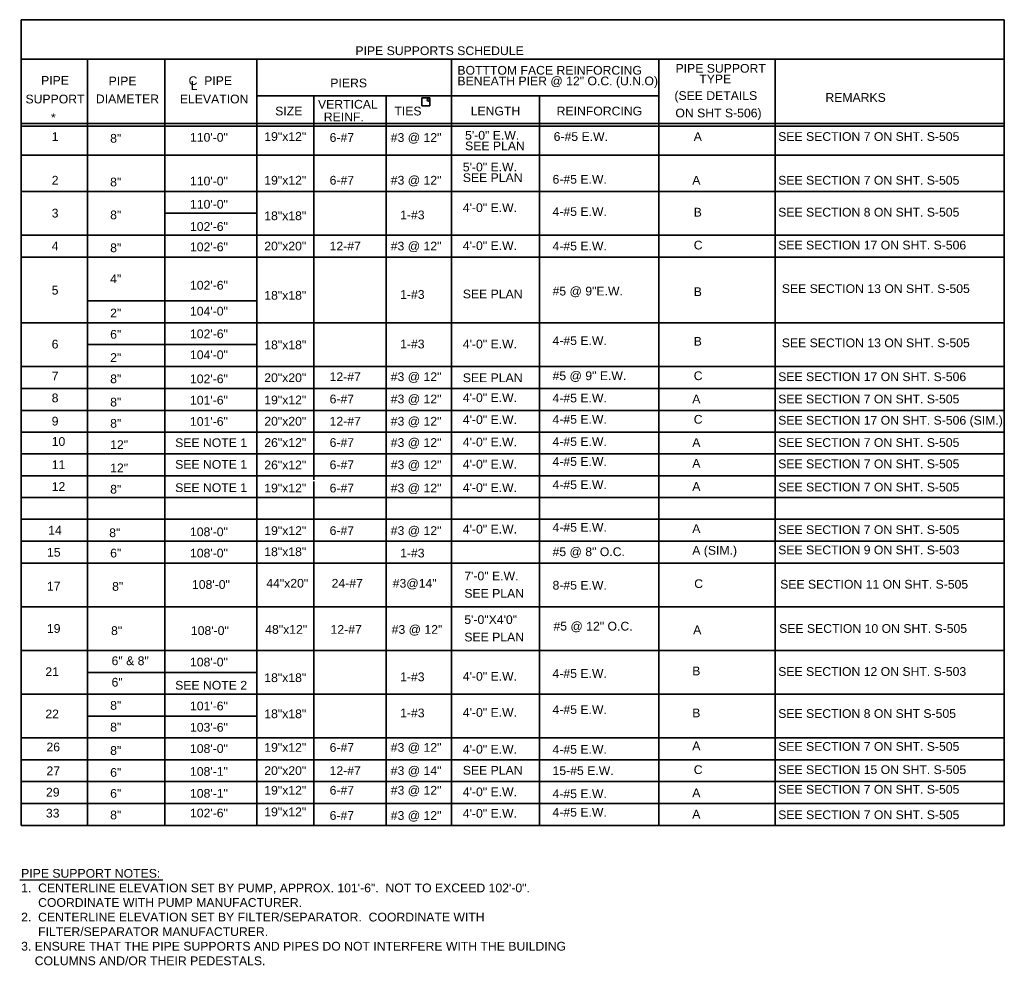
# Model space of a CAD drawing. Extents: x -262 to 414, y -230 to 420.
import ezdxf

# ---------------------------------------------------------------- set-up
doc = ezdxf.new("R2010")
doc.units = 0
doc.header["$MEASUREMENT"] = 0
doc.layers.add('48', color=254, linetype='Continuous', lineweight=18)
doc.layers.add('S-Anno-Legn', color=171, linetype='Continuous', lineweight=35)
doc.styles.add('NOTES', font='romans.shx')

msp = doc.modelspace()

# ---------------------------------------------------------------- linework, layer by layer
at = {"layer": '48', "color": 1, "linetype": 'Continuous', "lineweight": 25}
msp.add_line((-262.19, -170.21), (-163.98, -170.21), dxfattribs=at)
at = {"layer": 'S-Anno-Legn'}
for p, q in [((-261.19, 420.21), (413.52, 420.21)), ((-261.19, 420.21), (-261.19, -132.76)), ((413.52, -132.76), (413.52, 420.21)), ((413.52, 393.19), (-261.19, 393.19)), ((-215.77, 393.19), (-215.77, -132.76)), ((-162.59, 393.19), (-162.59, -132.76)), ((-99.4, -132.76), (-99.4, 393.19)), ((34.18, -132.76), (34.18, 393.19)), ((176.53, 393.19), (176.53, -132.76)), ((256.36, -132.76), (256.36, 393.19)), ((-99.4, 367.96), (176.53, 367.96)), ((-60.34, 104.35), (-60.34, 367.96)), ((-10.8, -132.76), (-10.8, 367.96)), ((13.89, 366.48), (19.37, 366.48)), ((13.89, 361.17), (13.89, 366.48)), ((19.37, 366.48), (19.37, 361.17)), ((94.44, 367.98), (94.44, -132.76)), ((19.37, 361.17), (13.89, 361.17)), ((413.52, 348.89), (-261.19, 348.89)), ((413.52, 347.07), (-261.19, 347.07)), ((413.52, 327.13), (-261.19, 327.13)), ((413.52, 302.25), (-261.19, 302.25)), ((-162.55, 287.34), (-99.4, 287.34)), ((413.52, 272.32), (-261.19, 272.32)), ((413.52, 257.3), (-261.19, 257.3)), ((-215.76, 227.29), (-99.4, 227.29)), ((413.52, 212.26), (-261.19, 212.26)), ((-99.4, 197.22), (-215.77, 197.22)), ((413.52, 182.15), (-261.19, 182.15)), ((413.52, 167.1), (-261.19, 167.1)), ((413.52, 152.07), (-261.19, 152.07)), ((413.52, 137.15), (-261.19, 137.15)), ((413.52, 122.25), (-261.19, 122.25)), ((413.52, 107.21), (-261.19, 107.21)), ((-60.41, 103.37), (-60.41, -132.76)), ((413.52, 92.3), (-261.19, 92.3)), ((413.52, 77.39), (-261.19, 77.39)), ((413.52, 62.34), (-261.19, 62.34)), ((413.52, 47.3), (-261.19, 47.3)), ((-261.19, 17.22), (413.52, 17.22)), ((-261.19, -12.73), (413.52, -12.73)), ((-99.4, -27.77), (-215.77, -27.77)), ((-261.19, -42.74), (413.52, -42.74)), ((-99.41, -57.77), (-215.77, -57.77)), ((-261.19, -72.69), (413.52, -72.69)), ((-261.19, -87.74), (413.52, -87.74)), ((-261.19, -102.67), (413.52, -102.67)), ((-261.19, -117.71), (413.52, -117.71)), ((-261.19, -132.76), (413.52, -132.76))]:
    msp.add_line(p, q, dxfattribs=at)
msp.add_circle((18.37, 365.15), 0.834, dxfattribs=at)

# ---------------------------------------------------------------- texts
at = {"layer": '48', "color": 1, "linetype": 'Continuous', "lineweight": 25, "insert": (-261.19, -162.65), "char_height": 6, "attachment_point": 1, "style": 'NOTES'}
msp.add_mtext('\\fArial|b0|i0|c0|p39;PIPE SUPPORT NOTES:\\P1.  CENTERLINE ELEVATION SET BY PUMP, APPROX. 101\'-6".  NOT TO EXCEED 102\'-0".\\P     COORDINATE WITH PUMP MANUFACTURER.\\P2.  CENTERLINE ELEVATION SET BY FILTER/SEPARATOR.  COORDINATE WITH\\P     FILTER/SEPARATOR MANUFACTURER.\\P3. ENSURE THAT THE PIPE SUPPORTS AND PIPES DO NOT INTERFERE WITH THE BUILDING\\P    COLUMNS AND/OR THEIR PEDESTALS.', dxfattribs=at)
at = {"layer": 'S-Anno-Legn', "char_height": 6, "attachment_point": 1, "style": 'NOTES'}
for s, insert, line_spacing_factor in [('\\fArial|b0|i0|c0|p39;PIPE SUPPORTS SCHEDULE', (-31.79, 401.92), 0.728704), ('\\fArial|b0|i0|c0|p39;BOTTTOM FACE REINFORCING\\PBENEATH PIER @ 12" O.C. (U.N.O)', (38.2, 388.47), 0.731627), ('\\fArial|b0|i0|c0|p39;PIPE SUPPORT \\P       TYPE', (187.89, 389.82), 0.731627), ('\\fArial|b0|i0|c0|p39;PIPE', (-247.48, 381.53), 0.725792), ('\\fArial|b0|i0|c0|p39;PIPE', (-201.12, 381.11), 0.725792), ('\\fArial|b0|i0|c0|p39;C  PIPE', (-146.29, 381.36), 0.725792), ('\\fArial|b0|i0|c0|p39;PIERS', (-49, 379.77), 0.725792), ('\\fArial|b0|i0|c0|p39;L', (-144.79, 378.04), 0.725792), ('\\fArial|b0|i0|c0|p39;(SEE DETAILS ', (187.12, 371.13), 0.734563), ('\\fArial|b0|i0|c0|p39;SUPPORT', (-258.22, 368.75), 0.725792), ('\\fArial|b0|i0|c0|p39;DIAMETER', (-209.89, 368.88), 0.725792), ('\\fArial|b0|i0|c0|p39;ELEVATION', (-152.26, 368.75), 0.725792), ('\\fArial|b0|i0|c0|p39;VERTICAL', (-57.46, 365.15), 0.725792), ('\\fArial|b0|i0|c0|p39;REMARKS', (290.73, 369.8), 0.734563), ('\\fArial|b0|i0|c0|p39;SIZE', (-86.86, 360.5), 0.725792), ('\\fArial|b0|i0|c0|p39;TIES', (-5.05, 360.5), 0.725792), ('\\fArial|b0|i0|c0|p39;LENGTH', (47.32, 360.5), 0.731627), ('\\fArial|b0|i0|c0|p39;REINFORCING', (106.31, 360.5), 0.731627), ('\\fArial|b0|i0|c0|p39;ON SHT S-506)', (187.8, 359.18), 0.734563), ('\\fArial|b0|i0|c0|p39;*', (-240.74, 356.05), 0.725792), ('\\fArial|b0|i0|c0|p39;REINF.', (-53.48, 356.51), 0.725792), ('\\fArial|b0|i0|c0|p39;1', (-240.23, 343.01), 0.725792), ('\\fArial|b0|i0|c0|p39;8"', (-200.1, 341.8), 0.725792), ('\\fArial|b0|i0|c0|p39;110\'-0"', (-145.32, 342.45), 0.728704), ('\\fArial|b0|i0|c0|p39;19"x12"', (-94.33, 343.01), 0.728704), ('\\fArial|b0|i0|c0|p39;6-#7', (-49.49, 342.35), 0.728704), ('\\fArial|b0|i0|c0|p39;#3 @ 12"', (-7.54, 342.35), 0.725792), ('\\fArial|b0|i0|c0|p39;5\'-0" E.W.\\PSEE PLAN', (43.46, 343.89), 0.731627), ('\\fArial|b0|i0|c0|p39;6-#5 E.W.', (104.26, 343.01), 0.734563), ('\\fArial|b0|i0|c0|p39;A', (200.37, 343.01), 0.731627), ('\\fArial|b0|i0|c0|p39;SEE SECTION 7 ON SHT. S-505', (258.35, 343.01), 0.73751), ('\\fArial|b0|i0|c0|p39;5\'-0" E.W. ^JSEE PLAN^J', (41.91, 322.1), 0.731627), ('\\fArial|b0|i0|c0|p39;2', (-240.23, 313.02), 0.728704), ('\\fArial|b0|i0|c0|p39;8"', (-200.1, 311.81), 0.728704), ('\\fArial|b0|i0|c0|p39;110\'-0"', (-145.32, 312.47), 0.731627), ('\\fArial|b0|i0|c0|p39;19"x12"^J', (-94.33, 313.02), 0.728704), ('\\fArial|b0|i0|c0|p39;6-#7', (-49.49, 313.02), 0.728704), ('\\fArial|b0|i0|c0|p39;#3 @ 12"', (-7.54, 313.02), 0.728704), ('\\fArial|b0|i0|c0|p39;6-#5 E.W.', (103.49, 313.68), 0.73751), ('\\fArial|b0|i0|c0|p39;A', (199.37, 313.02), 0.73751), ('\\fArial|b0|i0|c0|p39;SEE SECTION 7 ON SHT. S-505', (258.35, 313.02), 0.73751), ('\\fArial|b0|i0|c0|p39;110\'-0"', (-145.32, 296.53), 0.731627), ('\\fArial|b0|i0|c0|p39;4\'-0" E.W. ^J', (41.91, 294.2), 0.734563), ('\\fArial|b0|i0|c0|p39;4-#5 E.W.', (103.49, 291.52), 0.73751), ('\\fArial|b0|i0|c0|p39;B', (200.37, 291.1), 0.731627), ('\\fArial|b0|i0|c0|p39;SEE SECTION 8 ON SHT. S-505', (258.35, 291.1), 0.740469), ('\\fArial|b0|i0|c0|p39;3', (-240.23, 290.44), 0.728704), ('\\fArial|b0|i0|c0|p39;8"', (-200.1, 289.23), 0.728704), ('\\fArial|b0|i0|c0|p39;18"x18"^J', (-94.33, 288.62), 0.731627), ('\\fArial|b0|i0|c0|p39;1-#3', (-1.11, 289.2), 0.731627), ('\\fArial|b0|i0|c0|p39;102\'-6"', (-145.32, 281.26), 0.731627), ('\\fArial|b0|i0|c0|p39;4', (-240.23, 267.86), 0.728704), ('\\fArial|b0|i0|c0|p39;8"', (-200.1, 266.65), 0.728704), ('\\fArial|b0|i0|c0|p39;102\'-6"', (-145.32, 267.31), 0.731627), ('\\fArial|b0|i0|c0|p39;20"x20"^J', (-94.33, 267.86), 0.731627), ('\\fArial|b0|i0|c0|p39;12-#7', (-49.49, 267.86), 0.731627), ('\\fArial|b0|i0|c0|p39;#3 @ 12"', (-7.54, 267.86), 0.728704), ('\\fArial|b0|i0|c0|p39;4\'-0" E.W. ^J', (41.91, 268.11), 0.734563), ('\\fArial|b0|i0|c0|p39;4-#5 E.W.', (103.49, 267.85), 0.734563), ('\\fArial|b0|i0|c0|p39;C', (200.37, 268.52), 0.73751), ('\\fArial|b0|i0|c0|p39;SEE SECTION 17 ON SHT. S-506', (258.35, 268.52), 0.743439), ('\\fArial|b0|i0|c0|p39;4"', (-200.1, 245.39), 0.728704), ('\\fArial|b0|i0|c0|p39;5', (-240.23, 237.57), 0.728704), ('\\fArial|b0|i0|c0|p39;102\'-6"', (-145.32, 240.99), 0.734563), ('\\fArial|b0|i0|c0|p39;#5 @ 9"E.W.', (103.49, 236.94), 0.740469), ('\\fArial|b0|i0|c0|p39;B', (200.37, 236.52), 0.734563), ('\\fArial|b0|i0|c0|p39;SEE SECTION 13 ON SHT. S-505', (260.84, 238.63), 0.73751), ('\\fArial|b0|i0|c0|p39;18"x18"^J', (-94.33, 234.04), 0.734563), ('\\fArial|b0|i0|c0|p39;1-#3', (-1.11, 234.62), 0.734563), ('\\fArial|b0|i0|c0|p39;SEE PLAN', (41.91, 234.98), 0.740469), ('\\fArial|b0|i0|c0|p39;104\'-0"', (-145.32, 223.19), 0.734563), ('\\fArial|b0|i0|c0|p39;2"', (-200.1, 221.89), 0.728704), ('\\fArial|b0|i0|c0|p39;6"', (-200.1, 207.27), 0.728704), ('\\fArial|b0|i0|c0|p39;102\'-6"', (-145.32, 207.63), 0.734563), ('\\fArial|b0|i0|c0|p39;4-#5 E.W.', (103.49, 202.94), 0.740469), ('\\fArial|b0|i0|c0|p39;6', (-240.23, 200.55), 0.728704), ('\\fArial|b0|i0|c0|p39;18"x18"^J', (-94.33, 200.04), 0.734563), ('\\fArial|b0|i0|c0|p39;1-#3', (-1.11, 200.62), 0.734563), ('\\fArial|b0|i0|c0|p39;4\'-0" E.W. ^J', (41.91, 200.61), 0.73751), ('\\fArial|b0|i0|c0|p39;B', (200.37, 202.52), 0.734563), ('\\fArial|b0|i0|c0|p39;SEE SECTION 13 ON SHT. S-505', (260.84, 201.42), 0.73751), ('\\fArial|b0|i0|c0|p39;2"', (-200.1, 191.33), 0.728704), ('\\fArial|b0|i0|c0|p39;104\'-0"', (-145.32, 193.24), 0.734563), ('\\fArial|b0|i0|c0|p39;7', (-240.23, 178.6), 0.728704), ('\\fArial|b0|i0|c0|p39;8"', (-200.1, 176.71), 0.728704), ('\\fArial|b0|i0|c0|p39;102\'-6"', (-145.32, 176.73), 0.731627), ('\\fArial|b0|i0|c0|p39;20"x20"^J', (-94.33, 177.52), 0.731627), ('\\fArial|b0|i0|c0|p39;12-#7', (-49.49, 178.18), 0.731627), ('\\fArial|b0|i0|c0|p39;#3 @ 12"', (-7.54, 178.18), 0.728704), ('\\fArial|b0|i0|c0|p39;SEE PLAN', (41.91, 177.46), 0.740469), ('\\fArial|b0|i0|c0|p39;#5 @ 9" E.W.', (103.49, 178.83), 0.734563), ('\\fArial|b0|i0|c0|p39;C', (200.37, 178.84), 0.731627), ('\\fArial|b0|i0|c0|p39;SEE SECTION 17 ON SHT. S-506', (258.35, 178.18), 0.740469), ('\\fArial|b0|i0|c0|p39;8', (-240.23, 163.64), 0.728704), ('\\fArial|b0|i0|c0|p39;101\'-6"', (-145.32, 162.11), 0.734563), ('\\fArial|b0|i0|c0|p39;19"x12"^J', (-94.33, 162.24), 0.728704), ('\\fArial|b0|i0|c0|p39;6-#7', (-49.49, 162.9), 0.728704), ('\\fArial|b0|i0|c0|p39;#3 @ 12"', (-7.54, 162.9), 0.728704), ('\\fArial|b0|i0|c0|p39;4\'-0" E.W. ^J', (41.91, 163.74), 0.740469), ('\\fArial|b0|i0|c0|p39;4-#5 E.W.', (103.49, 163.55), 0.734563), ('\\fArial|b0|i0|c0|p39;A', (199.37, 162.9), 0.731627), ('\\fArial|b0|i0|c0|p39;SEE SECTION 7 ON SHT. S-505^J', (258.35, 162.9), 0.73751), ('\\fArial|b0|i0|c0|p39;8"', (-200.1, 160.76), 0.728704), ('\\fArial|b0|i0|c0|p39;4\'-0" E.W. ^J', (41.91, 148.74), 0.740469), ('\\fArial|b0|i0|c0|p39;4-#5 E.W.', (103.49, 148.94), 0.734563), ('\\fArial|b0|i0|c0|p39;C', (200.37, 148.95), 0.731627), ('\\fArial|b0|i0|c0|p39;SEE SECTION 17 ON SHT. S-506 (SIM.)^J', (258.35, 148.29), 0.740469), ('\\fArial|b0|i0|c0|p39;9', (-240.23, 147.68), 0.728704), ('\\fArial|b0|i0|c0|p39;8"', (-200.1, 146.16), 0.728704), ('\\fArial|b0|i0|c0|p39;101\'-6"', (-145.32, 147.49), 0.731627), ('\\fArial|b0|i0|c0|p39;20"x20"^J', (-94.33, 147.63), 0.731627), ('\\fArial|b0|i0|c0|p39;12-#7', (-49.49, 147.63), 0.731627), ('\\fArial|b0|i0|c0|p39;#3 @ 12"', (-7.54, 147.63), 0.728704), ('\\fArial|b0|i0|c0|p39;10', (-240.23, 133.72), 0.728704), ('\\fArial|b0|i0|c0|p39;12"', (-200.1, 131.54), 0.728704), ('\\fArial|b0|i0|c0|p39;SEE NOTE 1', (-155.49, 132.89), 0.731627), ('\\fArial|b0|i0|c0|p39;26"x12"', (-94.33, 133.02), 0.731627), ('\\fArial|b0|i0|c0|p39;6-#7', (-49.49, 133.01), 0.728704), ('\\fArial|b0|i0|c0|p39;#3 @ 12"', (-7.54, 133.01), 0.728704), ('\\fArial|b0|i0|c0|p39;4\'-0" E.W. ^J', (41.91, 133.32), 0.743439), ('\\fArial|b0|i0|c0|p39;4-#5 E.W.', (103.49, 133.66), 0.734563), ('\\fArial|b0|i0|c0|p39;A', (199.37, 133.01), 0.731627), ('\\fArial|b0|i0|c0|p39;SEE SECTION 7 ON SHT. S-505^J', (258.35, 133.01), 0.73751), ('\\fArial|b0|i0|c0|p39;11', (-240.23, 117.76), 0.728704), ('\\fArial|b0|i0|c0|p39;12"', (-200.1, 115.6), 0.728704), ('\\fArial|b0|i0|c0|p39;SEE NOTE 1', (-155.49, 118.01), 0.731627), ('\\fArial|b0|i0|c0|p39;26"x12"', (-94.33, 117.67), 0.731627), ('\\fArial|b0|i0|c0|p39;6-#7', (-49.49, 117.74), 0.728704), ('\\fArial|b0|i0|c0|p39;#3 @ 12"', (-7.54, 117.74), 0.728704), ('\\fArial|b0|i0|c0|p39;4\'-0" E.W. ^J', (41.91, 118.16), 0.743439), ('\\fArial|b0|i0|c0|p39;4-#5 E.W.', (103.49, 119.99), 0.734563), ('\\fArial|b0|i0|c0|p39;A', (199.37, 118.8), 0.731627), ('\\fArial|b0|i0|c0|p39;SEE SECTION 7 ON SHT. S-505^J', (258.35, 118.4), 0.73751), ('\\fArial|b0|i0|c0|p39;12', (-240.23, 102.8), 0.728704), ('\\fArial|b0|i0|c0|p39;SEE NOTE 1', (-155.49, 102.03), 0.731627), ('\\fArial|b0|i0|c0|p39;19"x12"', (-94.33, 101.79), 0.728704), ('\\fArial|b0|i0|c0|p39;6-#7', (-49.49, 101.79), 0.728704), ('\\fArial|b0|i0|c0|p39;#3 @ 12"', (-7.54, 101.79), 0.728704), ('\\fArial|b0|i0|c0|p39;4\'-0" E.W. ^J', (41.91, 102.08), 0.743439), ('\\fArial|b0|i0|c0|p39;4-#5 E.W.', (103.49, 104.04), 0.734563), ('\\fArial|b0|i0|c0|p39;A', (199.37, 102.86), 0.734563), ('\\fArial|b0|i0|c0|p39;SEE SECTION 7 ON SHT. S-505^J', (258.35, 102.45), 0.73751), ('\\fArial|b0|i0|c0|p39;8"', (-200.1, 100.98), 0.728704), ('\\fArial|b0|i0|c0|p39;4-#5 E.W.', (103.49, 74.82), 0.734563), ('\\fArial|b0|i0|c0|p39;14', (-242.61, 72.87), 0.731627), ('\\fArial|b0|i0|c0|p39;8"', (-200.76, 71.1), 0.731627), ('\\fArial|b0|i0|c0|p39;108\'-0"', (-145.32, 71.76), 0.734563), ('\\fArial|b0|i0|c0|p39;19"x12"', (-94.33, 72.57), 0.731627), ('\\fArial|b0|i0|c0|p39;6-#7', (-49.49, 72.57), 0.728704), ('\\fArial|b0|i0|c0|p39;#3 @ 12"', (-7.54, 72.57), 0.728704), ('\\fArial|b0|i0|c0|p39;4\'-0" E.W. ^J', (41.91, 73.57), 0.743439), ('\\fArial|b0|i0|c0|p39;A', (199.37, 73.92), 0.734563), ('\\fArial|b0|i0|c0|p39;SEE SECTION 7 ON SHT. S-505^J', (258.35, 73.23), 0.73751), ('\\fArial|b0|i0|c0|p39;15', (-243.46, 57.69), 0.731627), ('\\fArial|b0|i0|c0|p39;6"', (-200.1, 57.14), 0.728704), ('\\fArial|b0|i0|c0|p39;108\'-0"', (-145.32, 57.16), 0.731627), ('\\fArial|b0|i0|c0|p39;18"x18"^J', (-94.33, 58.07), 0.73751), ('\\fArial|b0|i0|c0|p39;1-#3', (-1.11, 57.16), 0.73751), ('\\fArial|b0|i0|c0|p39;#5 @ 8" O.C.', (103.49, 58.07), 0.73751), ('\\fArial|b0|i0|c0|p39;A (SIM.)', (199.37, 59.02), 0.734563), ('\\fArial|b0|i0|c0|p39;SEE SECTION 9 ON SHT. S-503', (258.35, 59.33), 0.73751), ('\\fArial|b0|i0|c0|p39;7\'-0" E.W.', (42.95, 41.46), 0.734563), ('\\fArial|b0|i0|c0|p39;17', (-243.51, 34.45), 0.734563), ('\\fArial|b0|i0|c0|p39;8"', (-198.75, 34.27), 0.731627), ('\\fArial|b0|i0|c0|p39;108\'-0"', (-143.97, 35.59), 0.734563), ('\\fArial|b0|i0|c0|p39;44"x20"', (-92.97, 36.41), 0.731627), ('\\fArial|b0|i0|c0|p39;24-#7', (-48.13, 36.41), 0.731627), ('\\fArial|b0|i0|c0|p39;#3@14"', (-6.19, 36.41), 0.731627), ('\\fArial|b0|i0|c0|p39;8-#5 E.W.', (103.49, 35.07), 0.734563), ('\\fArial|b0|i0|c0|p39;C', (200.72, 36.15), 0.734563), ('\\fArial|b0|i0|c0|p39;SEE SECTION 11 ON SHT. S-505', (259.7, 35.75), 0.740469), ('\\fArial|b0|i0|c0|p39;SEE PLAN', (42.95, 29.5), 0.734563), ('\\fArial|b0|i0|c0|p39;5\'-0"X4\'0"', (42.95, 11.48), 0.734563), ('\\fArial|b0|i0|c0|p39;#5 @ 12" O.C.', (104.11, 6.99), 0.734563), ('\\fArial|b0|i0|c0|p39;19', (-243.51, 5.39), 0.734563), ('\\fArial|b0|i0|c0|p39;8"', (-199.48, 3.93), 0.731627), ('\\fArial|b0|i0|c0|p39;108\'-0"', (-144.7, 3.94), 0.734563), ('\\fArial|b0|i0|c0|p39;48"x12"', (-93.7, 4.74), 0.731627), ('\\fArial|b0|i0|c0|p39;12-#7', (-48.86, 4.74), 0.731627), ('\\fArial|b0|i0|c0|p39;#3 @ 12"', (-6.92, 4.74), 0.731627), ('\\fArial|b0|i0|c0|p39;A', (200, 4.48), 0.73751), ('\\fArial|b0|i0|c0|p39;SEE SECTION 10 ON SHT. S-505', (258.98, 5.4), 0.740469), ('\\fArial|b0|i0|c0|p39;SEE PLAN', (42.95, -0.48), 0.734563), ('\\fArial|b0|i0|c0|p39;6" & 8"', (-199.13, -16.78), 0.734563), ('\\fArial|b0|i0|c0|p39;108\'-0"', (-145.32, -17.62), 0.734563), ('\\fArial|b0|i0|c0|p39;21', (-244.59, -24.28), 0.734563), ('\\fArial|b0|i0|c0|p39;4-#5 E.W.', (103.49, -25.47), 0.743439), ('\\fArial|b0|i0|c0|p39;B', (199.37, -23.74), 0.734563), ('\\fArial|b0|i0|c0|p39;SEE SECTION 12 ON SHT. S-503', (258.35, -24.13), 0.743439), ('\\fArial|b0|i0|c0|p39;6"', (-199.13, -31.49), 0.734563), ('\\fArial|b0|i0|c0|p39;SEE NOTE 2', (-155.49, -33.57), 0.734563), ('\\fArial|b0|i0|c0|p39;18"x18"^J', (-94.33, -28.37), 0.740469), ('\\fArial|b0|i0|c0|p39;1-#3', (-1.11, -27.79), 0.740469), ('\\fArial|b0|i0|c0|p39;4\'-0" E.W. ^J', (41.91, -27.43), 0.743439), ('\\fArial|b0|i0|c0|p39;8"', (-200.1, -47.39), 0.73751), ('\\fArial|b0|i0|c0|p39;22', (-244.59, -53.28), 0.740469), ('\\fArial|b0|i0|c0|p39;101\'-6"', (-145.32, -47.8), 0.73751), ('\\fArial|b0|i0|c0|p39;18"x18"^J', (-94.33, -53.16), 0.743439), ('\\fArial|b0|i0|c0|p39;1-#3', (-1.11, -52.58), 0.743439), ('\\fArial|b0|i0|c0|p39;4\'-0" E.W. ^J', (41.91, -52.22), 0.746422), ('\\fArial|b0|i0|c0|p39;4-#5 E.W.', (103.49, -50.26), 0.746422), ('\\fArial|b0|i0|c0|p39;B', (199.37, -52.58), 0.740469), ('\\fArial|b0|i0|c0|p39;SEE SECTION 8 ON SHT S-505', (258.35, -52.97), 0.749417), ('\\fArial|b0|i0|c0|p39;8"', (-200.1, -62.29), 0.73751), ('\\fArial|b0|i0|c0|p39;103\'-6"', (-145.32, -62.41), 0.73751), ('\\fArial|b0|i0|c0|p39;26', (-243.8, -75.92), 0.73751), ('\\fArial|b0|i0|c0|p39;8"', (-200.1, -78.36), 0.734563), ('\\fArial|b0|i0|c0|p39;108\'-0"', (-145.32, -77.03), 0.734563), ('\\fArial|b0|i0|c0|p39;19"x12"', (-94.33, -76.22), 0.734563), ('\\fArial|b0|i0|c0|p39;6-#7', (-49.49, -76.22), 0.734563), ('\\fArial|b0|i0|c0|p39;#3 @ 12"', (-7.54, -76.22), 0.734563), ('\\fArial|b0|i0|c0|p39;4\'-0" E.W. ^J', (41.91, -77.47), 0.749417), ('\\fArial|b0|i0|c0|p39;4-#5 E.W.', (103.49, -77.59), 0.73751), ('\\fArial|b0|i0|c0|p39;A', (199.37, -75.15), 0.740469), ('\\fArial|b0|i0|c0|p39;SEE SECTION 7 ON SHT. S-505^J', (258.35, -75.56), 0.743439), ('\\fArial|b0|i0|c0|p39;27', (-243.8, -92.29), 0.740469), ('\\fArial|b0|i0|c0|p39;6"', (-200.1, -93.38), 0.734563), ('\\fArial|b0|i0|c0|p39;108\'-1"', (-145.32, -92.72), 0.73751), ('\\fArial|b0|i0|c0|p39;20"x20"^J', (-94.33, -92.16), 0.73751), ('\\fArial|b0|i0|c0|p39;12-#7', (-49.49, -92.16), 0.73751), ('\\fArial|b0|i0|c0|p39;#3 @ 14"', (-7.54, -92.16), 0.734563), ('\\fArial|b0|i0|c0|p39;SEE PLAN', (41.91, -91.91), 0.740469), ('\\fArial|b0|i0|c0|p39;15-#5 E.W.', (103.49, -92.17), 0.740469), ('\\fArial|b0|i0|c0|p39;C', (200.37, -91.5), 0.743439), ('\\fArial|b0|i0|c0|p39;SEE SECTION 15 ON SHT. S-505', (258.35, -91.5), 0.749417), ('\\fArial|b0|i0|c0|p39;29', (-244.15, -106.96), 0.73751), ('\\fArial|b0|i0|c0|p39;6"', (-200.1, -107.76), 0.73751), ('\\fArial|b0|i0|c0|p39;108\'-1"', (-145.32, -107.75), 0.740469), ('\\fArial|b0|i0|c0|p39;19"x12"', (-94.33, -105.62), 0.740469), ('\\fArial|b0|i0|c0|p39;6-#7', (-49.49, -105.62), 0.73751), ('\\fArial|b0|i0|c0|p39;#3 @ 12"', (-7.54, -105.62), 0.73751), ('\\fArial|b0|i0|c0|p39;4\'-0" E.W. ^J', (41.91, -106.73), 0.752424), ('\\fArial|b0|i0|c0|p39;4-#5 E.W.', (103.49, -108.03), 0.740469), ('\\fArial|b0|i0|c0|p39;A', (199.37, -107.41), 0.743439), ('\\fArial|b0|i0|c0|p39;SEE SECTION 7 ON SHT. S-505^J', (258.35, -104.96), 0.746422), ('\\fArial|b0|i0|c0|p39;33', (-244.21, -121.33), 0.740469), ('\\fArial|b0|i0|c0|p39;102\'-6"', (-145.32, -121.24), 0.740469), ('\\fArial|b0|i0|c0|p39;19"x12"', (-94.33, -120.44), 0.746422), ('\\fArial|b0|i0|c0|p39;4\'-0" E.W. ^J', (41.91, -121.47), 0.746422), ('\\fArial|b0|i0|c0|p39;4-#5 E.W.', (103.49, -120.7), 0.743439), ('\\fArial|b0|i0|c0|p39;8"', (-200.1, -122.57), 0.740469), ('\\fArial|b0|i0|c0|p39;6-#7', (-49.49, -122.94), 0.746422), ('\\fArial|b0|i0|c0|p39;#3 @ 12"', (-7.54, -122.94), 0.740469), ('\\fArial|b0|i0|c0|p39;A', (199.37, -122.03), 0.749417), ('\\fArial|b0|i0|c0|p39;SEE SECTION 7 ON SHT. S-505', (258.35, -122.44), 0.758473)]:
    msp.add_mtext(s, dxfattribs=dict(at, insert=insert, line_spacing_factor=line_spacing_factor))

doc.saveas('drawing.dxf')
